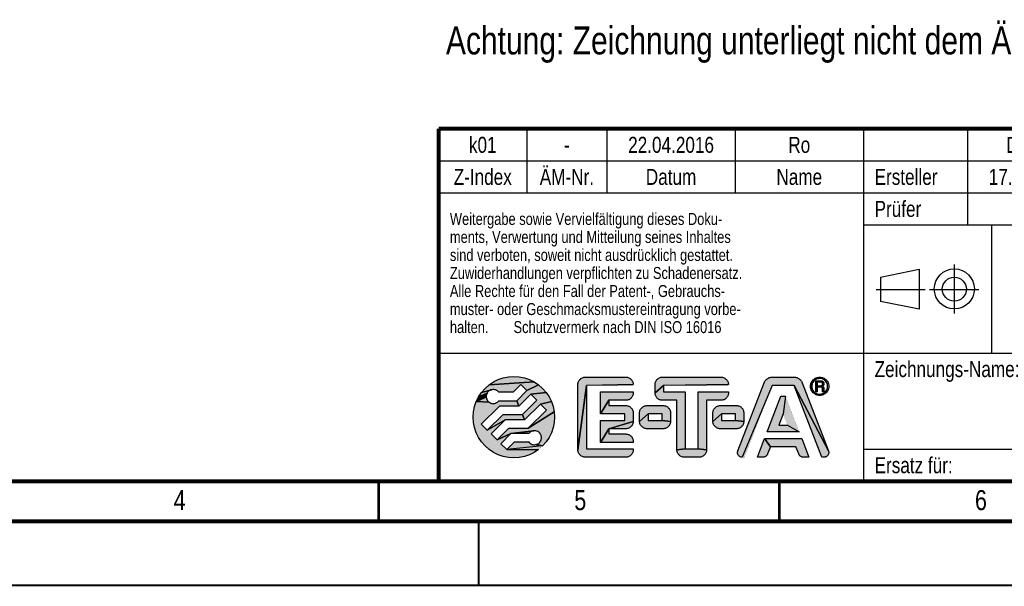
# Model space of a CAD drawing. Header units: millimetres. Extents: x 0 to 420, y 0 to 297.
# Tile 7 of 29: x 173 to 296, y 0 to 71. Entities that reach past the tile are written whole.
import ezdxf

# ---------------------------------------------------------------- set-up
doc = ezdxf.new("R2010")
doc.units = ezdxf.units.MM
doc.header["$LTSCALE"] = 23.1
doc.layers.get('0').update_dxf_attribs({"linetype": 'CONTINUOUS'})
for name, color, linetype in [('_NOTIZEN', 7, 'CONTINUOUS'), ('T-EM12D-TIO-DXF_CONTINUOUS_LINE', 7, 'CONTINUOUS'), ('T-EM12D-TIO-XXX_DXF_FORMAT', 7, 'CONTINUOUS'), ('T-EM12D-TIO-XXX_DXF_TEXT', 7, 'CONTINUOUS')]:
    doc.layers.add(name, color=color, linetype=linetype)
doc.styles.get("Standard").update_dxf_attribs({"font": 'txt', "width": 0.8})

# ---------------------------------------------------------------- blocks, each defined once
blk = doc.blocks.new('PROJEKTIONSMETHODE_BL0', base_point=(286, 37))
at = {"layer": 'T-EM12D-TIO-DXF_CONTINUOUS_LINE', "color": 5, "linetype": 'Continuous'}
for p, q in [((280.15, 38.46), (284.98, 39.46)), ((284.98, 39.46), (284.98, 34.5)), ((280.15, 38.46), (280.15, 35.45)), ((284.98, 34.5), (280.15, 35.45))]:
    blk.add_line(p, q, dxfattribs=at)
at = {"layer": 'T-EM12D-TIO-DXF_CONTINUOUS_LINE', "color": 9, "linetype": 'Continuous'}
for p, q in [((289.34, 40.05), (289.34, 33.95)), ((279.61, 36.95), (285.7, 36.95)), ((286.25, 36.95), (292.39, 36.95))]:
    blk.add_line(p, q, dxfattribs=at)
at = {"layer": 'T-EM12D-TIO-DXF_CONTINUOUS_LINE', "color": 5, "linetype": 'Continuous'}
for centre, radius in [((289.35, 37.01), 2.5), ((289.35, 36.98), 1.5)]:
    blk.add_circle(centre, radius, dxfattribs=at)
blk = doc.blocks.new('FRM-LOGO_BL3', base_point=(251.5, 21))
at = {"layer": 'T-EM12D-TIO-DXF_CONTINUOUS_LINE', "linetype": 'Continuous', "true_color": 0x0ba1e2}
for points in [[(234.38, 26.08), (235.04, 26.04), (235.69, 25.91), (236.32, 25.69), (236.92, 25.4), (231.29, 25.03), (231.84, 25.4), (232.43, 25.69), (233.06, 25.91), (233.72, 26.04)], [(243.21, 25.99), (243.3, 26), (248.35, 26), (248.45, 25.99), (248.55, 25.98), (248.64, 25.95), (248.73, 25.92), (248.82, 25.88), (248.9, 25.82), (248.97, 25.76), (249.04, 25.69), (249.1, 25.62), (249.16, 25.54), (249.2, 25.45), (249.23, 25.36), (249.26, 25.27), (249.27, 25.17), (249.28, 25.07), (243.43, 24.95), (242.38, 16.92), (242.38, 25.07), (242.38, 25.17), (242.4, 25.27), (242.42, 25.36), (242.46, 25.45), (242.5, 25.54), (242.56, 25.62), (242.62, 25.69), (242.69, 25.76), (242.76, 25.82), (242.84, 25.88), (242.93, 25.92), (243.02, 25.95), (243.11, 25.98)], [(252.83, 25.99), (252.93, 26), (260.23, 26), (260.33, 25.99), (260.42, 25.98), (260.51, 25.95), (260.61, 25.92), (260.69, 25.88), (260.77, 25.82), (260.85, 25.76), (260.92, 25.69), (260.98, 25.62), (261.03, 25.54), (261.07, 25.45), (261.11, 25.36), (261.13, 25.27), (261.15, 25.17), (261.15, 25.07), (253.05, 24.95), (252, 24.02), (252, 25.07), (252.01, 25.17), (252.02, 25.27), (252.05, 25.36), (252.08, 25.45), (252.13, 25.54), (252.18, 25.62), (252.24, 25.69), (252.31, 25.76), (252.39, 25.82), (252.47, 25.88), (252.55, 25.92), (252.64, 25.95), (252.74, 25.98)], [(266.55, 26), (266.65, 26), (269.32, 26), (269.43, 26), (269.53, 25.98), (269.63, 25.96), (269.72, 25.93), (269.82, 25.88), (269.9, 25.83), (269.99, 25.78), (270.07, 25.71), (270.14, 25.64), (270.2, 25.56), (270.26, 25.48), (270.31, 25.39), (270.35, 25.3), (273.64, 16.78), (269.36, 24.95), (266.62, 24.95), (262.88, 16), (262.81, 16), (262.75, 16.01), (262.68, 16.03), (262.62, 16.06), (262.57, 16.09), (262.51, 16.13), (262.47, 16.17), (262.42, 16.22), (262.39, 16.28), (262.35, 16.34), (262.33, 16.4), (262.31, 16.46), (262.3, 16.52), (262.3, 16.59), (262.31, 16.66), (262.32, 16.72), (262.34, 16.78), (265.63, 25.3), (265.67, 25.39), (265.72, 25.48), (265.78, 25.56), (265.84, 25.64), (265.91, 25.71), (265.99, 25.78), (266.07, 25.83), (266.16, 25.88), (266.26, 25.93), (266.35, 25.96), (266.45, 25.98)], [(272.17, 25.76), (272.05, 25.71), (271.95, 25.64), (271.85, 25.55), (271.55, 25.43), (271.64, 25.55), (271.74, 25.66), (271.85, 25.76), (272.42, 25.83), (272.29, 25.81)], [(272.55, 26), (272.7, 25.99), (272.85, 25.96), (272.99, 25.91), (273.12, 25.85), (273.25, 25.76), (273.36, 25.66), (273.46, 25.55), (273.55, 25.43), (273.61, 25.29), (273.66, 25.15), (273.69, 25), (273.7, 24.85), (273.69, 24.7), (273.66, 24.55), (273.61, 24.41), (273.55, 24.28), (273.46, 24.15), (273.36, 24.04), (273.25, 23.94), (272.81, 23.89), (272.93, 23.94), (273.04, 23.99), (273.15, 24.06), (273.25, 24.15), (273.33, 24.25), (273.41, 24.35), (273.46, 24.47), (273.51, 24.59), (273.53, 24.72), (273.54, 24.85), (273.53, 24.98), (273.51, 25.11), (273.46, 25.23), (273.41, 25.34), (273.33, 25.45), (273.25, 25.55), (273.15, 25.64), (273.04, 25.71), (272.93, 25.76), (272.81, 25.81), (272.68, 25.83), (272.55, 25.84), (272.42, 25.83), (271.85, 25.76), (271.97, 25.85), (272.11, 25.91), (272.25, 25.96), (272.4, 25.99)], [(235.27, 25.06), (234.31, 24.1), (232.5, 24.1), (232.42, 24.19), (232.33, 24.28), (232.22, 24.34), (232.11, 24.4), (231.99, 24.43), (231.87, 24.45), (231.74, 24.45), (231.62, 24.43), (230.35, 24.09), (230.79, 24.59), (231.29, 25.03), (236.92, 25.4), (237.47, 25.03), (236.01, 24.32)], [(237.97, 24.59), (238.41, 24.09), (236.48, 23.85), (235.02, 22.38), (234.74, 23.05), (236.01, 24.32), (237.47, 25.03)], [(249.28, 17.05), (249.28, 16.92), (249.27, 16.83), (249.26, 16.73), (249.23, 16.64), (249.2, 16.55), (249.16, 16.46), (249.1, 16.38), (249.04, 16.31), (248.97, 16.24), (248.9, 16.18), (248.82, 16.12), (248.73, 16.08), (248.64, 16.05), (248.55, 16.02), (248.45, 16.01), (248.35, 16), (243.3, 16), (243.21, 16.01), (243.11, 16.02), (243.02, 16.05), (242.93, 16.08), (242.84, 16.12), (242.76, 16.18), (242.69, 16.24), (242.62, 16.31), (242.56, 16.38), (242.5, 16.46), (242.46, 16.55), (242.42, 16.64), (242.4, 16.73), (242.38, 16.83), (242.38, 16.92), (243.43, 24.95), (243.43, 17.05)], [(255.78, 24.15), (255.78, 17.05), (254.73, 16.92), (254.73, 23.1), (252.93, 23.1), (252.83, 23.11), (252.74, 23.12), (252.64, 23.15), (252.55, 23.18), (252.47, 23.22), (252.39, 23.28), (252.31, 23.34), (252.24, 23.41), (252.18, 23.48), (252.13, 23.56), (252.08, 23.65), (252.05, 23.74), (252.02, 23.83), (252.01, 23.93), (252, 24.02), (253.05, 24.95), (253.05, 24.15)], [(273.17, 16), (273.1, 16), (272.81, 16), (269.36, 24.95), (273.64, 16.78), (273.66, 16.72), (273.67, 16.66), (273.68, 16.59), (273.67, 16.52), (273.66, 16.46), (273.65, 16.4), (273.62, 16.34), (273.59, 16.28), (273.56, 16.22), (273.51, 16.17), (273.46, 16.13), (273.41, 16.09), (273.35, 16.06), (273.29, 16.03), (273.23, 16.01)], [(271.76, 25.45), (271.69, 25.34), (271.63, 25.23), (271.59, 25.11), (271.57, 24.98), (271.56, 24.85), (271.41, 24.7), (271.4, 24.85), (271.41, 25), (271.44, 25.15), (271.49, 25.29), (271.55, 25.43), (271.85, 25.55)], [(271.57, 24.72), (271.59, 24.59), (271.63, 24.47), (271.69, 24.35), (271.76, 24.25), (271.64, 24.15), (271.55, 24.28), (271.49, 24.41), (271.44, 24.55), (271.41, 24.7), (271.56, 24.85)], [(272.23, 25.38), (272.05, 24.16), (272.05, 25.54), (272.71, 25.54), (272.76, 25.54), (272.8, 25.53), (272.85, 25.51), (272.89, 25.49), (272.94, 25.46), (272.97, 25.43), (273, 25.4), (273.03, 25.35), (273.05, 25.31), (273.07, 25.27), (273.08, 25.22), (273.09, 25.17), (273.08, 25.12), (273.07, 25.07), (273.06, 25.02), (273.04, 24.98), (273.01, 24.94), (272.98, 24.9), (272.71, 24.91), (272.74, 24.92), (272.76, 24.93), (272.79, 24.94), (272.82, 24.96), (272.84, 24.98), (272.86, 25), (272.88, 25.03), (272.89, 25.06), (272.9, 25.09), (272.91, 25.12), (272.91, 25.15), (272.91, 25.18), (272.9, 25.21), (272.89, 25.24), (272.88, 25.26), (272.86, 25.29), (272.84, 25.31), (272.82, 25.33), (272.79, 25.35), (272.76, 25.36), (272.74, 25.37), (272.71, 25.38), (272.68, 25.38)], [(272.68, 24.91), (272.71, 24.91), (272.98, 24.9), (272.23, 24.75), (272.23, 24.16), (272.05, 24.16), (272.23, 25.38), (272.23, 24.91)], [(272.23, 24.75), (272.98, 24.9), (272.95, 24.87), (272.91, 24.84), (272.92, 24.83), (272.94, 24.82), (272.96, 24.81), (272.98, 24.79), (272.99, 24.78), (273.01, 24.76), (273.02, 24.75), (273.03, 24.73), (273.04, 24.71), (273.05, 24.69), (273.05, 24.67), (273.06, 24.64), (273.06, 24.62), (273.07, 24.29), (273.07, 24.28), (272.9, 24.27), (272.9, 24.29), (272.88, 24.57), (272.88, 24.59), (272.88, 24.61), (272.87, 24.63), (272.87, 24.64), (272.86, 24.66), (272.85, 24.68), (272.83, 24.69), (272.82, 24.71), (272.8, 24.72), (272.79, 24.73), (272.77, 24.74), (272.75, 24.74), (272.73, 24.75), (272.71, 24.75), (272.69, 24.75)], [(230.93, 23.64), (230.93, 23.51), (229.69, 22.94), (229.98, 23.54), (231.04, 23.99), (230.98, 23.88), (230.95, 23.76)], [(231.19, 22.96), (231.28, 22.87), (229.69, 22.94), (230.93, 23.51), (230.95, 23.39), (230.98, 23.27), (231.04, 23.16), (231.1, 23.05)], [(231.1, 24.1), (231.04, 23.99), (229.98, 23.54), (230.35, 24.09), (231.62, 24.43), (231.5, 24.39), (231.38, 24.34), (231.28, 24.28), (231.19, 24.19)], [(238.41, 24.09), (238.78, 23.54), (239.07, 22.94), (237.7, 22.63), (235.73, 20.67), (235.45, 21.33), (237.23, 23.1), (236.48, 23.85)], [(248.45, 23.11), (248.35, 23.1), (246.23, 23.1), (245.18, 21.4), (245.18, 24.15), (249.28, 24.15), (249.28, 24.02), (249.27, 23.93), (249.26, 23.83), (249.23, 23.74), (249.2, 23.65), (249.16, 23.56), (249.1, 23.48), (249.04, 23.41), (248.97, 23.34), (248.9, 23.28), (248.82, 23.22), (248.73, 23.18), (248.64, 23.15), (248.55, 23.12)], [(260.33, 23.11), (260.23, 23.1), (258.43, 23.1), (258.43, 16.92), (257.38, 17.05), (257.38, 24.15), (261.15, 24.15), (261.15, 24.02), (261.15, 23.93), (261.13, 23.83), (261.11, 23.74), (261.07, 23.65), (261.03, 23.56), (260.98, 23.48), (260.92, 23.41), (260.85, 23.34), (260.77, 23.28), (260.69, 23.22), (260.61, 23.18), (260.51, 23.15), (260.42, 23.12)], [(268.54, 20), (269.99, 19.15), (265.99, 19.15), (267.71, 23.6), (268.27, 23.6), (267.99, 21.42), (267.44, 20)], [(271.85, 24.15), (271.95, 24.06), (272.05, 23.99), (272.17, 23.94), (271.97, 23.85), (271.85, 23.94), (271.74, 24.04), (271.64, 24.15), (271.76, 24.25)], [(272.55, 23.86), (272.68, 23.87), (273.25, 23.94), (273.12, 23.85), (272.99, 23.79), (272.85, 23.74), (272.7, 23.71), (272.55, 23.7), (272.4, 23.71), (272.25, 23.74), (272.11, 23.79), (271.97, 23.85), (272.17, 23.94), (272.29, 23.89), (272.42, 23.87)], [(273.08, 24.27), (273.08, 24.26), (272.9, 24.24), (272.9, 24.27), (273.07, 24.28)], [(273.08, 24.25), (273.09, 24.24), (272.9, 24.22), (272.9, 24.24), (273.08, 24.26)], [(273.1, 24.23), (273.1, 24.22), (272.91, 24.2), (272.9, 24.22), (273.09, 24.24), (273.09, 24.24)], [(273.12, 24.21), (273.12, 24.2), (272.91, 24.18), (272.91, 24.2), (273.1, 24.22), (273.11, 24.21)], [(273.14, 24.19), (273.14, 24.16), (272.92, 24.16), (272.91, 24.18), (273.12, 24.2), (273.13, 24.2)], [(232.42, 22.96), (232.5, 23.05), (234.74, 23.05), (235.02, 22.38), (232.59, 22.38), (230.32, 20.11), (231.06, 19.37), (233.3, 20.67), (231.53, 18.9), (232.28, 18.15), (234.01, 18.95), (232.75, 17.68), (233.49, 16.94), (237.47, 16.97), (236.92, 16.6), (236.32, 16.31), (235.69, 16.09), (235.04, 15.96), (234.38, 15.92), (233.72, 15.96), (233.06, 16.09), (232.43, 16.31), (231.84, 16.6), (231.29, 16.97), (230.79, 17.41), (230.35, 17.91), (229.98, 18.46), (229.69, 19.06), (229.47, 19.69), (229.34, 20.34), (229.3, 21), (229.34, 21.66), (229.47, 22.31), (229.69, 22.94), (231.28, 22.87), (231.38, 22.81), (231.5, 22.76), (231.62, 22.72), (231.74, 22.7), (231.87, 22.7), (231.99, 22.72), (232.11, 22.75), (232.22, 22.81), (232.33, 22.87)], [(239.07, 22.94), (239.29, 22.31), (239.42, 21.66), (236.17, 19.62), (238.44, 21.89), (237.7, 22.63)], [(249.28, 21.52), (249.28, 20.47), (246.23, 19.55), (245.18, 17.85), (245.18, 20.6), (248.23, 20.6), (248.23, 21.4), (245.18, 21.4), (246.23, 23.1), (246.23, 22.45), (248.35, 22.45), (248.45, 22.44), (248.55, 22.43), (248.64, 22.4), (248.73, 22.37), (248.82, 22.33), (248.9, 22.27), (248.97, 22.21), (249.04, 22.14), (249.1, 22.07), (249.16, 21.99), (249.2, 21.9), (249.23, 21.81), (249.26, 21.72), (249.27, 21.62)], [(250.91, 22.44), (251, 22.45), (253, 22.45), (253.1, 22.44), (253.2, 22.43), (253.29, 22.4), (253.38, 22.37), (253.47, 22.33), (253.55, 22.27), (253.62, 22.21), (253.69, 22.14), (253.75, 22.07), (253.81, 21.99), (253.85, 21.9), (253.88, 21.81), (253.91, 21.72), (253.92, 21.62), (253.93, 21.52), (253.93, 20.47), (252.88, 20.6), (252.88, 21.4), (251.13, 21.4), (250.08, 20.47), (250.08, 21.52), (250.08, 21.62), (250.1, 21.72), (250.12, 21.81), (250.16, 21.9), (250.2, 21.99), (250.26, 22.07), (250.32, 22.14), (250.39, 22.21), (250.46, 22.27), (250.54, 22.33), (250.63, 22.37), (250.72, 22.4), (250.81, 22.43)], [(260.06, 22.44), (260.15, 22.45), (262.15, 22.45), (262.25, 22.44), (262.35, 22.43), (262.44, 22.4), (262.53, 22.37), (262.62, 22.33), (262.7, 22.27), (262.77, 22.21), (262.84, 22.14), (262.9, 22.07), (262.96, 21.99), (263, 21.9), (263.03, 21.81), (263.06, 21.72), (263.07, 21.62), (263.08, 21.52), (263.08, 20.47), (262.03, 20.6), (262.03, 21.4), (260.28, 21.4), (259.23, 20.47), (259.23, 21.52), (259.23, 21.62), (259.25, 21.72), (259.27, 21.81), (259.31, 21.9), (259.35, 21.99), (259.41, 22.07), (259.47, 22.14), (259.54, 22.21), (259.61, 22.27), (259.69, 22.33), (259.78, 22.37), (259.87, 22.4), (259.96, 22.43)], [(233.3, 20.67), (231.06, 19.37), (233.03, 21.33), (235.45, 21.33), (235.73, 20.67)], [(239.29, 19.69), (239.07, 19.06), (238.78, 18.46), (238.41, 17.91), (237.97, 17.41), (237.14, 17.57), (237.26, 17.61), (237.37, 17.66), (237.48, 17.72), (237.57, 17.81), (237.65, 17.9), (237.72, 18.01), (237.77, 18.12), (237.81, 18.24), (237.83, 18.36), (237.83, 18.49), (237.81, 18.61), (237.77, 18.73), (237.72, 18.84), (237.65, 18.95), (237.57, 19.04), (237.48, 19.13), (237.37, 19.19), (237.26, 19.24), (237.14, 19.28), (237.02, 19.3), (236.89, 19.3), (234.01, 18.95), (232.28, 18.15), (233.74, 19.62), (236.17, 19.62), (239.42, 21.66), (239.46, 21), (239.42, 20.34)], [(252.88, 20.6), (253.93, 20.47), (253.92, 20.38), (253.91, 20.28), (253.88, 20.19), (253.85, 20.1), (253.81, 20.01), (253.75, 19.93), (253.69, 19.86), (253.62, 19.79), (253.55, 19.73), (253.47, 19.67), (253.38, 19.63), (253.29, 19.6), (253.2, 19.57), (253.1, 19.56), (253, 19.55), (251, 19.55), (250.91, 19.56), (250.81, 19.57), (250.72, 19.6), (250.63, 19.63), (250.54, 19.67), (250.46, 19.73), (250.39, 19.79), (250.32, 19.86), (250.26, 19.93), (250.2, 20.01), (250.16, 20.1), (250.12, 20.19), (250.1, 20.28), (250.08, 20.38), (250.08, 20.47), (251.13, 21.4), (251.13, 20.6)], [(262.03, 20.6), (263.08, 20.47), (263.07, 20.38), (263.06, 20.28), (263.03, 20.19), (263, 20.1), (262.96, 20.01), (262.9, 19.93), (262.84, 19.86), (262.77, 19.79), (262.7, 19.73), (262.62, 19.67), (262.53, 19.63), (262.44, 19.6), (262.35, 19.57), (262.25, 19.56), (262.15, 19.55), (260.15, 19.55), (260.06, 19.56), (259.96, 19.57), (259.87, 19.6), (259.78, 19.63), (259.69, 19.67), (259.61, 19.73), (259.54, 19.79), (259.47, 19.86), (259.41, 19.93), (259.35, 20.01), (259.31, 20.1), (259.27, 20.19), (259.25, 20.28), (259.23, 20.38), (259.23, 20.47), (260.28, 21.4), (260.28, 20.6)], [(248.45, 19.56), (248.35, 19.55), (246.23, 19.55), (249.28, 20.47), (249.27, 20.38), (249.26, 20.28), (249.23, 20.19), (249.2, 20.1), (249.16, 20.01), (249.1, 19.93), (249.04, 19.86), (248.97, 19.79), (248.9, 19.73), (248.82, 19.67), (248.73, 19.63), (248.64, 19.6), (248.55, 19.57)], [(236.34, 19.04), (236.25, 18.95), (234.01, 18.95), (236.89, 19.3), (236.77, 19.28), (236.65, 19.25), (236.54, 19.19), (236.43, 19.13)], [(249.28, 17.98), (249.28, 17.85), (245.18, 17.85), (246.23, 19.55), (246.23, 18.9), (248.35, 18.9), (248.45, 18.89), (248.55, 18.88), (248.64, 18.85), (248.73, 18.82), (248.82, 18.78), (248.9, 18.72), (248.97, 18.66), (249.04, 18.59), (249.1, 18.52), (249.16, 18.44), (249.2, 18.35), (249.23, 18.26), (249.26, 18.17), (249.27, 18.07)], [(236.89, 17.55), (237.02, 17.55), (237.14, 17.57), (237.97, 17.41), (233.49, 16.94), (234.45, 17.9), (236.25, 17.9), (236.34, 17.81), (236.43, 17.72), (236.54, 17.66), (236.65, 17.6), (236.77, 17.57)], [(265.53, 16), (265.47, 16), (264.77, 16), (265.68, 18.35), (266.4, 17.3), (266.05, 16.4), (266.03, 16.35), (266, 16.3), (265.97, 16.25), (265.93, 16.2), (265.89, 16.16), (265.85, 16.13), (265.8, 16.09), (265.75, 16.07), (265.7, 16.04), (265.64, 16.02), (265.58, 16.01)], [(270.3, 18.35), (271.21, 16), (270.51, 16), (270.45, 16), (270.39, 16.01), (270.34, 16.02), (270.28, 16.04), (270.23, 16.07), (270.18, 16.09), (270.13, 16.13), (270.09, 16.16), (270.05, 16.2), (270.01, 16.25), (269.98, 16.3), (269.95, 16.35), (269.93, 16.4), (269.58, 17.3), (266.4, 17.3), (265.68, 18.35)], [(257.38, 17.05), (258.43, 16.92), (258.42, 16.83), (258.41, 16.73), (258.38, 16.64), (258.35, 16.55), (258.31, 16.46), (258.25, 16.38), (258.19, 16.31), (258.12, 16.24), (258.05, 16.18), (257.97, 16.12), (257.88, 16.08), (257.79, 16.05), (257.7, 16.02), (257.6, 16.01), (257.5, 16), (255.65, 16), (255.56, 16.01), (255.46, 16.02), (255.37, 16.05), (255.28, 16.08), (255.19, 16.12), (255.11, 16.18), (255.04, 16.24), (254.97, 16.31), (254.91, 16.38), (254.85, 16.46), (254.81, 16.55), (254.77, 16.64), (254.75, 16.73), (254.73, 16.83), (254.73, 16.92), (255.78, 17.05)]]:
    blk.add_hatch(color=142, dxfattribs=at).paths.add_polyline_path(points)
at = {"layer": 'T-EM12D-TIO-DXF_CONTINUOUS_LINE', "color": 142, "linetype": 'Continuous', "true_color": 0x0ba1e2, "const_width": 0.01}
for points in [[(239.46, 21, 1), (229.3, 21)], [(243.3, 26, 0.414214), (242.38, 25.07)], [(249.28, 25.07, 0.414214), (248.35, 26)], [(252.93, 26, 0.414214), (252, 25.07)], [(261.15, 25.07, 0.414214), (260.23, 26)], [(266.65, 26, 0.309998), (265.63, 25.3)], [(270.35, 25.3, 0.309998), (269.32, 26)], [(273.7, 24.85, 1), (271.4, 24.85)], [(273.54, 24.85, 1), (271.56, 24.85)], [(271.4, 24.85, 1), (273.7, 24.85)], [(271.56, 24.85, 1), (273.54, 24.85)], [(272.68, 24.91, 1), (272.68, 25.38)], [(272.88, 24.57, 0.401491), (272.69, 24.75)], [(272.91, 24.84, 0.756108), (272.71, 25.54)], [(273.06, 24.62, 0.294001), (272.91, 24.84)], [(232.5, 24.1, 3), (232.5, 23.05)], [(248.35, 23.1, 0.414214), (249.28, 24.02)], [(252, 24.02, 0.414214), (252.93, 23.1)], [(260.23, 23.1, 0.414214), (261.15, 24.02)], [(272.9, 24.29, 0.068239), (272.92, 24.16)], [(273.07, 24.29, 0.281712), (273.14, 24.19)], [(249.28, 21.52, 0.414214), (248.35, 22.45)], [(251, 22.45, 0.414214), (250.08, 21.52)], [(253.93, 21.52, 0.414214), (253, 22.45)], [(260.15, 22.45, 0.414214), (259.23, 21.52)], [(263.08, 21.52, 0.414214), (262.15, 22.45)], [(229.3, 21, 1), (239.46, 21)], [(248.35, 19.55, 0.414214), (249.28, 20.47)], [(250.08, 20.47, 0.414214), (251, 19.55)], [(253, 19.55, 0.414214), (253.93, 20.47)], [(259.23, 20.47, 0.414214), (260.15, 19.55)], [(262.15, 19.55, 0.414214), (263.08, 20.47)], [(236.25, 17.9, 3), (236.25, 18.95)], [(249.28, 17.98, 0.414214), (248.35, 18.9)], [(242.38, 16.92, 0.414214), (243.3, 16)], [(248.35, 16, 0.414214), (249.28, 16.92)], [(254.73, 16.92, 0.414214), (255.65, 16)], [(257.5, 16, 0.414214), (258.43, 16.92)], [(262.34, 16.78, 0.526719), (262.88, 16)], [(265.47, 16, 0.309998), (266.05, 16.4)], [(269.93, 16.4, 0.309998), (270.51, 16)], [(273.1, 16, 0.526719), (273.64, 16.78)]]:
    blk.add_lwpolyline(points, format="xyb", dxfattribs=at)
at = {"layer": 'T-EM12D-TIO-DXF_CONTINUOUS_LINE', "color": 142, "linetype": 'Continuous', "true_color": 0x0ba1e2}
for points in [[(234.38, 26.08), (235.04, 26.04), (235.69, 25.91), (236.32, 25.69), (236.92, 25.4), (231.29, 25.03), (231.84, 25.4), (232.43, 25.69), (233.06, 25.91), (233.72, 26.04), (234.38, 26.08)], [(243.21, 25.99), (243.3, 26), (248.35, 26), (248.45, 25.99), (248.55, 25.98), (248.64, 25.95), (248.73, 25.92), (248.82, 25.88), (248.9, 25.82), (248.97, 25.76), (249.04, 25.69), (249.1, 25.62), (249.16, 25.54), (249.2, 25.45), (249.23, 25.36), (249.26, 25.27), (249.27, 25.17), (249.28, 25.07), (243.43, 24.95), (242.38, 16.92), (242.38, 25.07), (242.38, 25.17), (242.4, 25.27), (242.42, 25.36), (242.46, 25.45), (242.5, 25.54), (242.56, 25.62), (242.62, 25.69), (242.69, 25.76), (242.76, 25.82), (242.84, 25.88), (242.93, 25.92), (243.02, 25.95), (243.11, 25.98), (243.21, 25.99)], [(252.83, 25.99), (252.93, 26), (260.23, 26), (260.33, 25.99), (260.42, 25.98), (260.51, 25.95), (260.61, 25.92), (260.69, 25.88), (260.77, 25.82), (260.85, 25.76), (260.92, 25.69), (260.98, 25.62), (261.03, 25.54), (261.07, 25.45), (261.11, 25.36), (261.13, 25.27), (261.15, 25.17), (261.15, 25.07), (253.05, 24.95), (252, 24.02), (252, 25.07), (252.01, 25.17), (252.02, 25.27), (252.05, 25.36), (252.08, 25.45), (252.13, 25.54), (252.18, 25.62), (252.24, 25.69), (252.31, 25.76), (252.39, 25.82), (252.47, 25.88), (252.55, 25.92), (252.64, 25.95), (252.74, 25.98), (252.83, 25.99)], [(266.55, 26), (266.65, 26), (269.32, 26), (269.43, 26), (269.53, 25.98), (269.63, 25.96), (269.72, 25.93), (269.82, 25.88), (269.9, 25.83), (269.99, 25.78), (270.07, 25.71), (270.14, 25.64), (270.2, 25.56), (270.26, 25.48), (270.31, 25.39), (270.35, 25.3), (273.64, 16.78), (269.36, 24.95), (266.62, 24.95), (262.88, 16), (262.81, 16), (262.75, 16.01), (262.68, 16.03), (262.62, 16.06), (262.57, 16.09), (262.51, 16.13), (262.47, 16.17), (262.42, 16.22), (262.39, 16.28), (262.35, 16.34), (262.33, 16.4), (262.31, 16.46), (262.3, 16.52), (262.3, 16.59), (262.31, 16.66), (262.32, 16.72), (262.34, 16.78), (265.63, 25.3), (265.67, 25.39), (265.72, 25.48), (265.78, 25.56), (265.84, 25.64), (265.91, 25.71), (265.99, 25.78), (266.07, 25.83), (266.16, 25.88), (266.26, 25.93), (266.35, 25.96), (266.45, 25.98), (266.55, 26)], [(272.17, 25.76), (272.05, 25.71), (271.95, 25.64), (271.85, 25.55), (271.55, 25.43), (271.64, 25.55), (271.74, 25.66), (271.85, 25.76), (272.42, 25.83), (272.29, 25.81), (272.17, 25.76)], [(272.55, 26), (272.7, 25.99), (272.85, 25.96), (272.99, 25.91), (273.12, 25.85), (273.25, 25.76), (273.36, 25.66), (273.46, 25.55), (273.55, 25.43), (273.61, 25.29), (273.66, 25.15), (273.69, 25), (273.7, 24.85), (273.69, 24.7), (273.66, 24.55), (273.61, 24.41), (273.55, 24.28), (273.46, 24.15), (273.36, 24.04), (273.25, 23.94), (272.81, 23.89), (272.93, 23.94), (273.04, 23.99), (273.15, 24.06), (273.25, 24.15), (273.33, 24.25), (273.41, 24.35), (273.46, 24.47), (273.51, 24.59), (273.53, 24.72), (273.54, 24.85), (273.53, 24.98), (273.51, 25.11), (273.46, 25.23), (273.41, 25.34), (273.33, 25.45), (273.25, 25.55), (273.15, 25.64), (273.04, 25.71), (272.93, 25.76), (272.81, 25.81), (272.68, 25.83), (272.55, 25.84), (272.42, 25.83), (271.85, 25.76), (271.97, 25.85), (272.11, 25.91), (272.25, 25.96), (272.4, 25.99), (272.55, 26)], [(235.27, 25.06), (234.31, 24.1), (232.5, 24.1), (232.42, 24.19), (232.33, 24.28), (232.22, 24.34), (232.11, 24.4), (231.99, 24.43), (231.87, 24.45), (231.74, 24.45), (231.62, 24.43), (230.35, 24.09), (230.79, 24.59), (231.29, 25.03), (236.92, 25.4), (237.47, 25.03), (236.01, 24.32), (235.27, 25.06)], [(237.97, 24.59), (238.41, 24.09), (236.48, 23.85), (235.02, 22.38), (234.74, 23.05), (236.01, 24.32), (237.47, 25.03), (237.97, 24.59)], [(249.28, 17.05), (249.28, 16.92), (249.27, 16.83), (249.26, 16.73), (249.23, 16.64), (249.2, 16.55), (249.16, 16.46), (249.1, 16.38), (249.04, 16.31), (248.97, 16.24), (248.9, 16.18), (248.82, 16.12), (248.73, 16.08), (248.64, 16.05), (248.55, 16.02), (248.45, 16.01), (248.35, 16), (243.3, 16), (243.21, 16.01), (243.11, 16.02), (243.02, 16.05), (242.93, 16.08), (242.84, 16.12), (242.76, 16.18), (242.69, 16.24), (242.62, 16.31), (242.56, 16.38), (242.5, 16.46), (242.46, 16.55), (242.42, 16.64), (242.4, 16.73), (242.38, 16.83), (242.38, 16.92), (243.43, 24.95), (243.43, 17.05), (249.28, 17.05)], [(255.78, 24.15), (255.78, 17.05), (254.73, 16.92), (254.73, 23.1), (252.93, 23.1), (252.83, 23.11), (252.74, 23.12), (252.64, 23.15), (252.55, 23.18), (252.47, 23.22), (252.39, 23.28), (252.31, 23.34), (252.24, 23.41), (252.18, 23.48), (252.13, 23.56), (252.08, 23.65), (252.05, 23.74), (252.02, 23.83), (252.01, 23.93), (252, 24.02), (253.05, 24.95), (253.05, 24.15), (255.78, 24.15)], [(273.17, 16), (273.1, 16), (272.81, 16), (269.36, 24.95), (273.64, 16.78), (273.66, 16.72), (273.67, 16.66), (273.68, 16.59), (273.67, 16.52), (273.66, 16.46), (273.65, 16.4), (273.62, 16.34), (273.59, 16.28), (273.56, 16.22), (273.51, 16.17), (273.46, 16.13), (273.41, 16.09), (273.35, 16.06), (273.29, 16.03), (273.23, 16.01), (273.17, 16)], [(271.76, 25.45), (271.69, 25.34), (271.63, 25.23), (271.59, 25.11), (271.57, 24.98), (271.56, 24.85), (271.41, 24.7), (271.4, 24.85), (271.41, 25), (271.44, 25.15), (271.49, 25.29), (271.55, 25.43), (271.85, 25.55), (271.76, 25.45)], [(271.57, 24.72), (271.59, 24.59), (271.63, 24.47), (271.69, 24.35), (271.76, 24.25), (271.64, 24.15), (271.55, 24.28), (271.49, 24.41), (271.44, 24.55), (271.41, 24.7), (271.56, 24.85), (271.57, 24.72)], [(272.23, 25.38), (272.05, 24.16), (272.05, 25.54), (272.71, 25.54), (272.76, 25.54), (272.8, 25.53), (272.85, 25.51), (272.89, 25.49), (272.94, 25.46), (272.97, 25.43), (273, 25.4), (273.03, 25.35), (273.05, 25.31), (273.07, 25.27), (273.08, 25.22), (273.09, 25.17), (273.08, 25.12), (273.07, 25.07), (273.06, 25.02), (273.04, 24.98), (273.01, 24.94), (272.98, 24.9), (272.71, 24.91), (272.74, 24.92), (272.76, 24.93), (272.79, 24.94), (272.82, 24.96), (272.84, 24.98), (272.86, 25), (272.88, 25.03), (272.89, 25.06), (272.9, 25.09), (272.91, 25.12), (272.91, 25.15), (272.91, 25.18), (272.9, 25.21), (272.89, 25.24), (272.88, 25.26), (272.86, 25.29), (272.84, 25.31), (272.82, 25.33), (272.79, 25.35), (272.76, 25.36), (272.74, 25.37), (272.71, 25.38), (272.68, 25.38), (272.23, 25.38)], [(272.68, 24.91), (272.71, 24.91), (272.98, 24.9), (272.23, 24.75), (272.23, 24.16), (272.05, 24.16), (272.23, 25.38), (272.23, 24.91), (272.68, 24.91)], [(272.23, 24.75), (272.98, 24.9), (272.95, 24.87), (272.91, 24.84), (272.92, 24.83), (272.94, 24.82), (272.96, 24.81), (272.98, 24.79), (272.99, 24.78), (273.01, 24.76), (273.02, 24.75), (273.03, 24.73), (273.04, 24.71), (273.05, 24.69), (273.05, 24.67), (273.06, 24.64), (273.06, 24.62), (273.07, 24.29), (273.07, 24.28), (272.9, 24.27), (272.9, 24.29), (272.88, 24.57), (272.88, 24.59), (272.88, 24.61), (272.87, 24.63), (272.87, 24.64), (272.86, 24.66), (272.85, 24.68), (272.83, 24.69), (272.82, 24.71), (272.8, 24.72), (272.79, 24.73), (272.77, 24.74), (272.75, 24.74), (272.73, 24.75), (272.71, 24.75), (272.69, 24.75), (272.23, 24.75)], [(230.93, 23.64), (230.93, 23.51), (229.69, 22.94), (229.98, 23.54), (231.04, 23.99), (230.98, 23.88), (230.95, 23.76), (230.93, 23.64)], [(231.19, 22.96), (231.28, 22.87), (229.69, 22.94), (230.93, 23.51), (230.95, 23.39), (230.98, 23.27), (231.04, 23.16), (231.1, 23.05), (231.19, 22.96)], [(231.1, 24.1), (231.04, 23.99), (229.98, 23.54), (230.35, 24.09), (231.62, 24.43), (231.5, 24.39), (231.38, 24.34), (231.28, 24.28), (231.19, 24.19), (231.1, 24.1)], [(238.41, 24.09), (238.78, 23.54), (239.07, 22.94), (237.7, 22.63), (235.73, 20.67), (235.45, 21.33), (237.23, 23.1), (236.48, 23.85), (238.41, 24.09)], [(248.45, 23.11), (248.35, 23.1), (246.23, 23.1), (245.18, 21.4), (245.18, 24.15), (249.28, 24.15), (249.28, 24.02), (249.27, 23.93), (249.26, 23.83), (249.23, 23.74), (249.2, 23.65), (249.16, 23.56), (249.1, 23.48), (249.04, 23.41), (248.97, 23.34), (248.9, 23.28), (248.82, 23.22), (248.73, 23.18), (248.64, 23.15), (248.55, 23.12), (248.45, 23.11)], [(260.33, 23.11), (260.23, 23.1), (258.43, 23.1), (258.43, 16.92), (257.38, 17.05), (257.38, 24.15), (261.15, 24.15), (261.15, 24.02), (261.15, 23.93), (261.13, 23.83), (261.11, 23.74), (261.07, 23.65), (261.03, 23.56), (260.98, 23.48), (260.92, 23.41), (260.85, 23.34), (260.77, 23.28), (260.69, 23.22), (260.61, 23.18), (260.51, 23.15), (260.42, 23.12), (260.33, 23.11)], [(268.54, 20), (269.99, 19.15), (265.99, 19.15), (267.71, 23.6), (268.27, 23.6), (267.99, 21.42), (267.44, 20), (268.54, 20)], [(271.85, 24.15), (271.95, 24.06), (272.05, 23.99), (272.17, 23.94), (271.97, 23.85), (271.85, 23.94), (271.74, 24.04), (271.64, 24.15), (271.76, 24.25), (271.85, 24.15)], [(272.55, 23.86), (272.68, 23.87), (273.25, 23.94), (273.12, 23.85), (272.99, 23.79), (272.85, 23.74), (272.7, 23.71), (272.55, 23.7), (272.4, 23.71), (272.25, 23.74), (272.11, 23.79), (271.97, 23.85), (272.17, 23.94), (272.29, 23.89), (272.42, 23.87), (272.55, 23.86)], [(273.08, 24.27), (273.08, 24.26), (272.9, 24.24), (272.9, 24.27), (273.07, 24.28), (273.08, 24.27)], [(273.08, 24.25), (273.09, 24.24), (272.9, 24.22), (272.9, 24.24), (273.08, 24.26), (273.08, 24.25)], [(273.1, 24.23), (273.1, 24.22), (272.91, 24.2), (272.9, 24.22), (273.09, 24.24), (273.09, 24.24), (273.1, 24.23)], [(273.12, 24.21), (273.12, 24.2), (272.91, 24.18), (272.91, 24.2), (273.1, 24.22), (273.11, 24.21), (273.12, 24.21)], [(273.14, 24.19), (273.14, 24.16), (272.92, 24.16), (272.91, 24.18), (273.12, 24.2), (273.13, 24.2), (273.14, 24.19)], [(232.42, 22.96), (232.5, 23.05), (234.74, 23.05), (235.02, 22.38), (232.59, 22.38), (230.32, 20.11), (231.06, 19.37), (233.3, 20.67), (231.53, 18.9), (232.28, 18.15), (234.01, 18.95), (232.75, 17.68), (233.49, 16.94), (237.47, 16.97), (236.92, 16.6), (236.32, 16.31), (235.69, 16.09), (235.04, 15.96), (234.38, 15.92), (233.72, 15.96), (233.06, 16.09), (232.43, 16.31), (231.84, 16.6), (231.29, 16.97), (230.79, 17.41), (230.35, 17.91), (229.98, 18.46), (229.69, 19.06), (229.47, 19.69), (229.34, 20.34), (229.3, 21), (229.34, 21.66), (229.47, 22.31), (229.69, 22.94), (231.28, 22.87), (231.38, 22.81), (231.5, 22.76), (231.62, 22.72), (231.74, 22.7), (231.87, 22.7), (231.99, 22.72), (232.11, 22.75), (232.22, 22.81), (232.33, 22.87), (232.42, 22.96)], [(239.07, 22.94), (239.29, 22.31), (239.42, 21.66), (236.17, 19.62), (238.44, 21.89), (237.7, 22.63), (239.07, 22.94)], [(249.28, 21.52), (249.28, 20.47), (246.23, 19.55), (245.18, 17.85), (245.18, 20.6), (248.23, 20.6), (248.23, 21.4), (245.18, 21.4), (246.23, 23.1), (246.23, 22.45), (248.35, 22.45), (248.45, 22.44), (248.55, 22.43), (248.64, 22.4), (248.73, 22.37), (248.82, 22.33), (248.9, 22.27), (248.97, 22.21), (249.04, 22.14), (249.1, 22.07), (249.16, 21.99), (249.2, 21.9), (249.23, 21.81), (249.26, 21.72), (249.27, 21.62), (249.28, 21.52)], [(250.91, 22.44), (251, 22.45), (253, 22.45), (253.1, 22.44), (253.2, 22.43), (253.29, 22.4), (253.38, 22.37), (253.47, 22.33), (253.55, 22.27), (253.62, 22.21), (253.69, 22.14), (253.75, 22.07), (253.81, 21.99), (253.85, 21.9), (253.88, 21.81), (253.91, 21.72), (253.92, 21.62), (253.93, 21.52), (253.93, 20.47), (252.88, 20.6), (252.88, 21.4), (251.13, 21.4), (250.08, 20.47), (250.08, 21.52), (250.08, 21.62), (250.1, 21.72), (250.12, 21.81), (250.16, 21.9), (250.2, 21.99), (250.26, 22.07), (250.32, 22.14), (250.39, 22.21), (250.46, 22.27), (250.54, 22.33), (250.63, 22.37), (250.72, 22.4), (250.81, 22.43), (250.91, 22.44)], [(260.06, 22.44), (260.15, 22.45), (262.15, 22.45), (262.25, 22.44), (262.35, 22.43), (262.44, 22.4), (262.53, 22.37), (262.62, 22.33), (262.7, 22.27), (262.77, 22.21), (262.84, 22.14), (262.9, 22.07), (262.96, 21.99), (263, 21.9), (263.03, 21.81), (263.06, 21.72), (263.07, 21.62), (263.08, 21.52), (263.08, 20.47), (262.03, 20.6), (262.03, 21.4), (260.28, 21.4), (259.23, 20.47), (259.23, 21.52), (259.23, 21.62), (259.25, 21.72), (259.27, 21.81), (259.31, 21.9), (259.35, 21.99), (259.41, 22.07), (259.47, 22.14), (259.54, 22.21), (259.61, 22.27), (259.69, 22.33), (259.78, 22.37), (259.87, 22.4), (259.96, 22.43), (260.06, 22.44)], [(233.3, 20.67), (231.06, 19.37), (233.03, 21.33), (235.45, 21.33), (235.73, 20.67), (233.3, 20.67)], [(239.29, 19.69), (239.07, 19.06), (238.78, 18.46), (238.41, 17.91), (237.97, 17.41), (237.14, 17.57), (237.26, 17.61), (237.37, 17.66), (237.48, 17.72), (237.57, 17.81), (237.65, 17.9), (237.72, 18.01), (237.77, 18.12), (237.81, 18.24), (237.83, 18.36), (237.83, 18.49), (237.81, 18.61), (237.77, 18.73), (237.72, 18.84), (237.65, 18.95), (237.57, 19.04), (237.48, 19.13), (237.37, 19.19), (237.26, 19.24), (237.14, 19.28), (237.02, 19.3), (236.89, 19.3), (234.01, 18.95), (232.28, 18.15), (233.74, 19.62), (236.17, 19.62), (239.42, 21.66), (239.46, 21), (239.42, 20.34), (239.29, 19.69)], [(252.88, 20.6), (253.93, 20.47), (253.92, 20.38), (253.91, 20.28), (253.88, 20.19), (253.85, 20.1), (253.81, 20.01), (253.75, 19.93), (253.69, 19.86), (253.62, 19.79), (253.55, 19.73), (253.47, 19.67), (253.38, 19.63), (253.29, 19.6), (253.2, 19.57), (253.1, 19.56), (253, 19.55), (251, 19.55), (250.91, 19.56), (250.81, 19.57), (250.72, 19.6), (250.63, 19.63), (250.54, 19.67), (250.46, 19.73), (250.39, 19.79), (250.32, 19.86), (250.26, 19.93), (250.2, 20.01), (250.16, 20.1), (250.12, 20.19), (250.1, 20.28), (250.08, 20.38), (250.08, 20.47), (251.13, 21.4), (251.13, 20.6), (252.88, 20.6)], [(262.03, 20.6), (263.08, 20.47), (263.07, 20.38), (263.06, 20.28), (263.03, 20.19), (263, 20.1), (262.96, 20.01), (262.9, 19.93), (262.84, 19.86), (262.77, 19.79), (262.7, 19.73), (262.62, 19.67), (262.53, 19.63), (262.44, 19.6), (262.35, 19.57), (262.25, 19.56), (262.15, 19.55), (260.15, 19.55), (260.06, 19.56), (259.96, 19.57), (259.87, 19.6), (259.78, 19.63), (259.69, 19.67), (259.61, 19.73), (259.54, 19.79), (259.47, 19.86), (259.41, 19.93), (259.35, 20.01), (259.31, 20.1), (259.27, 20.19), (259.25, 20.28), (259.23, 20.38), (259.23, 20.47), (260.28, 21.4), (260.28, 20.6), (262.03, 20.6)], [(248.45, 19.56), (248.35, 19.55), (246.23, 19.55), (249.28, 20.47), (249.27, 20.38), (249.26, 20.28), (249.23, 20.19), (249.2, 20.1), (249.16, 20.01), (249.1, 19.93), (249.04, 19.86), (248.97, 19.79), (248.9, 19.73), (248.82, 19.67), (248.73, 19.63), (248.64, 19.6), (248.55, 19.57), (248.45, 19.56)], [(236.34, 19.04), (236.25, 18.95), (234.01, 18.95), (236.89, 19.3), (236.77, 19.28), (236.65, 19.25), (236.54, 19.19), (236.43, 19.13), (236.34, 19.04)], [(249.28, 17.98), (249.28, 17.85), (245.18, 17.85), (246.23, 19.55), (246.23, 18.9), (248.35, 18.9), (248.45, 18.89), (248.55, 18.88), (248.64, 18.85), (248.73, 18.82), (248.82, 18.78), (248.9, 18.72), (248.97, 18.66), (249.04, 18.59), (249.1, 18.52), (249.16, 18.44), (249.2, 18.35), (249.23, 18.26), (249.26, 18.17), (249.27, 18.07), (249.28, 17.98)], [(236.89, 17.55), (237.02, 17.55), (237.14, 17.57), (237.97, 17.41), (233.49, 16.94), (234.45, 17.9), (236.25, 17.9), (236.34, 17.81), (236.43, 17.72), (236.54, 17.66), (236.65, 17.6), (236.77, 17.57), (236.89, 17.55)], [(265.53, 16), (265.47, 16), (264.77, 16), (265.68, 18.35), (266.4, 17.3), (266.05, 16.4), (266.03, 16.35), (266, 16.3), (265.97, 16.25), (265.93, 16.2), (265.89, 16.16), (265.85, 16.13), (265.8, 16.09), (265.75, 16.07), (265.7, 16.04), (265.64, 16.02), (265.58, 16.01), (265.53, 16)], [(270.3, 18.35), (271.21, 16), (270.51, 16), (270.45, 16), (270.39, 16.01), (270.34, 16.02), (270.28, 16.04), (270.23, 16.07), (270.18, 16.09), (270.13, 16.13), (270.09, 16.16), (270.05, 16.2), (270.01, 16.25), (269.98, 16.3), (269.95, 16.35), (269.93, 16.4), (269.58, 17.3), (266.4, 17.3), (265.68, 18.35), (270.3, 18.35)], [(257.38, 17.05), (258.43, 16.92), (258.42, 16.83), (258.41, 16.73), (258.38, 16.64), (258.35, 16.55), (258.31, 16.46), (258.25, 16.38), (258.19, 16.31), (258.12, 16.24), (258.05, 16.18), (257.97, 16.12), (257.88, 16.08), (257.79, 16.05), (257.7, 16.02), (257.6, 16.01), (257.5, 16), (255.65, 16), (255.56, 16.01), (255.46, 16.02), (255.37, 16.05), (255.28, 16.08), (255.19, 16.12), (255.11, 16.18), (255.04, 16.24), (254.97, 16.31), (254.91, 16.38), (254.85, 16.46), (254.81, 16.55), (254.77, 16.64), (254.75, 16.73), (254.73, 16.83), (254.73, 16.92), (255.78, 17.05), (257.38, 17.05)]]:
    blk.add_lwpolyline(points, dxfattribs=at)
at = {"layer": 'T-EM12D-TIO-DXF_CONTINUOUS_LINE', "color": 142, "linetype": 'Continuous', "true_color": 0x0ba1e2, "const_width": 0.01}
for points in [[(248.35, 26), (243.3, 26)], [(260.23, 26), (252.93, 26)], [(266.65, 26), (269.32, 26)], [(234.31, 24.1), (235.27, 25.06)], [(235.27, 25.06), (236.01, 24.32)], [(242.38, 25.07), (242.38, 16.92)], [(243.43, 24.95), (243.43, 17.05)], [(243.43, 24.95), (249.28, 24.95)], [(249.28, 24.95), (249.28, 25.07)], [(252, 25.07), (252, 24.02)], [(253.05, 24.95), (253.05, 24.15)], [(253.05, 24.95), (261.15, 24.95)], [(261.15, 24.95), (261.15, 25.07)], [(262.34, 16.78), (265.63, 25.3)], [(263.16, 16), (266.62, 24.95)], [(266.62, 24.95), (269.36, 24.95)], [(269.36, 24.95), (272.81, 16)], [(270.35, 25.3), (273.64, 16.78)], [(272.05, 25.54), (272.05, 24.16)], [(272.71, 25.54), (272.05, 25.54)], [(272.23, 24.91), (272.23, 25.38)], [(272.23, 25.38), (272.68, 25.38)], [(272.68, 24.91), (272.23, 24.91)], [(272.23, 24.16), (272.23, 24.75)], [(272.23, 24.75), (272.69, 24.75)], [(272.9, 24.29), (272.88, 24.57)], [(273.07, 24.29), (273.06, 24.62)], [(232.5, 24.1), (234.31, 24.1)], [(236.01, 24.32), (234.74, 23.05)], [(235.02, 22.38), (236.48, 23.85)], [(236.48, 23.85), (237.23, 23.1)], [(245.18, 24.15), (249.28, 24.15)], [(245.18, 21.4), (245.18, 24.15)], [(249.28, 24.02), (249.28, 24.15)], [(253.05, 24.15), (255.78, 24.15)], [(255.78, 24.15), (255.78, 17.05)], [(257.38, 24.15), (261.15, 24.15)], [(257.38, 17.05), (257.38, 24.15)], [(261.15, 24.02), (261.15, 24.15)], [(267.71, 23.6), (265.99, 19.15)], [(267.71, 23.6), (268.27, 23.6)], [(269.99, 19.15), (268.27, 23.6)], [(272.05, 24.16), (272.23, 24.16)], [(272.92, 24.16), (273.14, 24.16)], [(273.14, 24.16), (273.14, 24.19)], [(230.32, 20.11), (232.59, 22.38)], [(234.74, 23.05), (232.5, 23.05)], [(232.59, 22.38), (235.02, 22.38)], [(237.23, 23.1), (235.45, 21.33)], [(235.73, 20.67), (237.7, 22.63)], [(237.7, 22.63), (238.44, 21.89)], [(246.23, 22.45), (246.23, 23.1)], [(246.23, 23.1), (248.35, 23.1)], [(248.35, 22.45), (246.23, 22.45)], [(251, 22.45), (253, 22.45)], [(252.93, 23.1), (254.73, 23.1)], [(254.73, 23.1), (254.73, 16.92)], [(258.43, 16.92), (258.43, 23.1)], [(258.43, 23.1), (260.23, 23.1)], [(260.15, 22.45), (262.15, 22.45)], [(233.03, 21.33), (231.06, 19.37)], [(235.45, 21.33), (233.03, 21.33)], [(238.44, 21.89), (236.17, 19.62)], [(245.18, 21.4), (248.23, 21.4)], [(248.23, 21.4), (248.23, 20.6)], [(249.28, 20.47), (249.28, 21.52)], [(250.08, 20.47), (250.08, 21.52)], [(251.13, 20.6), (251.13, 21.4)], [(251.13, 21.4), (252.88, 21.4)], [(252.88, 21.4), (252.88, 20.6)], [(253.93, 21.52), (253.93, 20.47)], [(259.23, 20.47), (259.23, 21.52)], [(260.28, 20.6), (260.28, 21.4)], [(260.28, 21.4), (262.03, 21.4)], [(262.03, 21.4), (262.03, 20.6)], [(263.08, 21.52), (263.08, 20.47)], [(267.44, 20), (267.99, 21.42)], [(267.99, 21.42), (268.54, 20)], [(231.06, 19.37), (230.32, 20.11)], [(231.53, 18.9), (233.3, 20.67)], [(233.3, 20.67), (235.73, 20.67)], [(248.23, 20.6), (245.18, 20.6)], [(245.18, 17.85), (245.18, 20.6)], [(252.88, 20.6), (251.13, 20.6)], [(262.03, 20.6), (260.28, 20.6)], [(268.54, 20), (267.44, 20)], [(232.28, 18.15), (231.53, 18.9)], [(233.74, 19.62), (232.28, 18.15)], [(232.75, 17.68), (234.01, 18.95)], [(236.17, 19.62), (233.74, 19.62)], [(234.01, 18.95), (236.25, 18.95)], [(246.23, 18.9), (246.23, 19.55)], [(246.23, 19.55), (248.35, 19.55)], [(248.35, 18.9), (246.23, 18.9)], [(253, 19.55), (251, 19.55)], [(262.15, 19.55), (260.15, 19.55)], [(265.99, 19.15), (269.99, 19.15)], [(232.75, 17.68), (233.49, 16.94)], [(234.45, 17.9), (233.49, 16.94)], [(236.25, 17.9), (234.45, 17.9)], [(245.18, 17.85), (249.28, 17.85)], [(249.28, 17.85), (249.28, 17.98)], [(265.68, 18.35), (264.77, 16)], [(265.68, 18.35), (270.3, 18.35)], [(266.4, 17.3), (266.05, 16.4)], [(269.58, 17.3), (266.4, 17.3)], [(269.93, 16.4), (269.58, 17.3)], [(271.21, 16), (270.3, 18.35)], [(243.3, 16), (248.35, 16)], [(243.43, 17.05), (249.28, 17.05)], [(249.28, 16.92), (249.28, 17.05)], [(255.65, 16), (257.5, 16)], [(255.78, 17.05), (257.38, 17.05)], [(263.16, 16), (262.88, 16)], [(265.47, 16), (264.77, 16)], [(271.21, 16), (270.51, 16)], [(273.1, 16), (272.81, 16)]]:
    blk.add_lwpolyline(points, dxfattribs=at)
at = {"layer": 'T-EM12D-TIO-DXF_CONTINUOUS_LINE', "color": 142, "linetype": 'Continuous', "true_color": 0x0ba1e2}
for points in [[(249.28, 25.07), (249.28, 24.95), (243.43, 24.95)], [(261.15, 25.07), (261.15, 24.95), (253.05, 24.95)], [(266.62, 24.95), (263.16, 16), (262.88, 16)], [(267.99, 21.42), (268.27, 23.6), (268.54, 20), (269.99, 19.15)], [(272.81, 23.89), (273.25, 23.94), (272.68, 23.87)], [(237.47, 16.97), (233.49, 16.94), (237.97, 17.41)]]:
    blk.add_solid(points, dxfattribs=at)
blk = doc.blocks.new('*T9')
at = {"color": 2, "linetype": 'Continuous'}
for p, q in [((0, 0), (185, 0)), ((0, 0), (0, -44)), ((11, 0), (11, -8)), ((21, 0), (21, -8)), ((37, 0), (37, -8)), ((53, 0), (53, -44)), ((66, 0), (66, -12)), ((82, 0), (82, -12)), ((98, 0), (98, -12)), ((112, 0), (112, -12)), ((144, 0), (144, -44)), ((185, 0), (185, -44)), ((0, -4), (98, -4)), ((144, -4), (185, -4)), ((0, -8), (98, -8)), ((144, -8), (185, -8)), ((53, -12), (185, -12)), ((69, -12), (69, -28)), ((144, -16), (185, -16)), ((144, -20), (185, -20)), ((0, -28), (185, -28)), ((53, -40), (185, -40)), ((98, -40), (98, -44)), ((0, -44), (185, -44))]:
    blk.add_line(p, q, dxfattribs=at)
at = {"layer": '_NOTIZEN', "color": 5, "linetype": 'Continuous'}
for s, insert, char_height, width, attachment_point, line_spacing_factor in [('k01', (5.5, -1), 2, 8.2857, 2, 0.9), ('22.04.2016', (29, -1), 2, 28.8571, 2, 0.9), ('Ro', (45, -1), 2, 6, 2, 0.9), ('Datum', (74, -1), 2, 15.3333, 2, 0.9), ('Name', (90, -1), 2, 12.5714, 2, 0.9), ('Maßstab', (105, -1), 2, 20.5714, 2, 0.9), ('Zul. Abweichung', (128, -1), 2, 42.6667, 2, 0.9), ('Erstverw.', (145.4, -1), 2, 25.1429, 1, 0.9), ('REX-T', (164.4, -1), 2, 15.7143, 1, 0.9), ('-', (16, -1), 2, 2.8571, 2, 0.9), (':', (161.5, -1), 2, 1.4286, 2, 0.9), ('Z-Index', (5.5, -5), 2, 20, 2, 0.9), ('ÄM-Nr.', (16, -5), 2, 17.7143, 2, 0.9), ('Ersteller', (54.4, -5), 2, 22.8571, 1, 0.9), ('Datum', (29, -5), 2, 15.3333, 2, 0.9), ('Name', (45, -5), 2, 12.5714, 2, 0.9), ('17.02.2016', (74, -5), 2, 28, 2, 0.9), ('Ro', (90, -5), 2, 6, 2, 0.9), ('DIN ISO 286\\PTeil 1 \\Fgdt;{\\Fgdt;`}\\Ftxt; IT13', (128, -5.25), 2, 38.2381, 2, 1.05), ('Format', (145.4, -5), 2, 17.1429, 1, 0.9), (':', (161.5, -5), 2, 1.4286, 2, 0.9), ('A3', (164.4, -5), 2, 6.2857, 1, 0.9), ('1:1', (105, -6.5), 3, 9, 2, 0.9), ('Prüfer', (54.4, -9), 2, 16.2857, 1, 0.9), ('Entw.ph.', (145.4, -9), 2, 22.2857, 1, 0.9), (':', (161.5, -9), 2, 1.4286, 2, 0.9), ('Freigegeben', (164.4, -9), 2, 30.381, 1, 0.9), ('-', (74, -9), 2, 2.8571, 2, 0.9), ('-', (90, -9), 2, 2.8571, 2, 0.9), ('Prüf-Maß', (83.4, -13), 2, 23.4286, 1, 0.9), ('Theoretisches-Maß', (83.4, -17), 2, 48.381, 1, 0.9), ('(  )', (75.5, -21), 2, 9.7143, 2, 0.9), ('Hilfs-Maß', (83.4, -21), 2, 24.9524, 1, 0.9), ('Erstellt mit\\PPro/Engineer', (164.5, -21.5), 2, 33.4286, 2, 0.9), ('\\{  \\}', (75.5, -25), 2, 10.8571, 2, 0.9), ('Klammer-Maß  (nicht f. Neuwerkzeuge)', (83.4, -25), 2, 102.0952, 1, 0.9), ('Zeichnungs-Name:', (54.4, -29), 2, 44.6667, 1, 0.9), ('Zeichnungs-Nummer:', (145.4, -29), 2, 50.9524, 1, 0.9), ('EM12D-TIO-xxx "Dummy"', (98.5, -34.25), 3.5, 111, 2, 0.9), ('T-EM12D-TIO-XXX', (164.5, -34.5), 3, 71.2857, 2, 0.9), ('Ersatz für:', (54.4, -41), 2, 28.5714, 1, 0.9), ('Ersatz durch:', (99.4, -41), 2, 34.5714, 1, 0.9), ('Blatt:', (145.4, -41), 2, 14, 1, 0.9), ('1', (155.4, -41), 2, 2.2857, 1, 0.9), ('von:', (164.4, -41), 2, 10, 1, 0.9), (' 1', (171.4, -41), 2, 5.4286, 1, 0.9), ('-', (83.5, -41), 2, 2.8571, 2, 0.9), ('-', (131.5, -41), 2, 2.8571, 2, 0.9)]:
    blk.add_mtext(s, dxfattribs=dict(at, insert=insert, char_height=char_height, width=width, attachment_point=attachment_point, line_spacing_factor=line_spacing_factor))
at = {"layer": '_NOTIZEN', "color": 9, "linetype": 'Continuous', "insert": (1.4, -10.5), "char_height": 1.5, "width": 103.3571, "attachment_point": 1, "line_spacing_factor": 0.9}
blk.add_mtext('Weitergabe sowie Vervielfältigung dieses Doku-\\Pments, Verwertung und Mitteilung seines Inhaltes\\Psind verboten, soweit nicht ausdrücklich gestattet.\\PZuwiderhandlungen verpflichten zu Schadenersatz.\\PAlle Rechte für den Fall der Patent-, Gebrauchs-\\Pmuster- oder Geschmacksmustereintragung vorbe-\\Phalten.       Schutzvermerk nach DIN ISO 16016', dxfattribs=at)

msp = doc.modelspace()

# ---------------------------------------------------------------- linework, layer by layer
at = {"layer": 'T-EM12D-TIO-XXX_DXF_FORMAT', "color": 7, "linetype": 'Continuous'}
for points, const_width in [([(225, 57), (410, 57)], 0.5), ([(225, 13), (225, 57)], 0.5), ([(20, 13), (410, 13)], 0.5), ([(217.5, 8), (217.5, 13)], 0.35), ([(267.5, 8), (267.5, 13)], 0.35), ([(15, 8), (415, 8)], 0.5), ([(230, 8), (230, 0.0001)], 0.25)]:
    msp.add_lwpolyline(points, dxfattribs=dict(at, const_width=const_width))
at = {"layer": 'T-EM12D-TIO-XXX_DXF_FORMAT', "color": 9, "linetype": 'Continuous', "const_width": 0.25}
msp.add_lwpolyline([(0, 0), (420, 0)], dxfattribs=at)

# ---------------------------------------------------------------- block references
msp.add_blockref('*T9', (225, 57))
at = {"layer": 'T-EM12D-TIO-DXF_CONTINUOUS_LINE', "color": 2, "linetype": 'Continuous'}
for name, p in [('PROJEKTIONSMETHODE_BL0', (286, 37)), ('FRM-LOGO_BL3', (251.499, 21))]:
    msp.add_blockref(name, p, dxfattribs=at)

# ---------------------------------------------------------------- texts
at = {"layer": 'T-EM12D-TIO-XXX_DXF_FORMAT', "color": 5, "linetype": 'Continuous', "char_height": 2.5, "attachment_point": 1, "line_spacing_factor": 0.9}
for s, insert, width in [('4', (191.9276, 11.8879), 2.946429), ('5', (241.9276, 11.8879), 2.678571), ('6', (291.9276, 11.8879), 2.946429)]:
    msp.add_mtext(s, dxfattribs=dict(at, insert=insert, width=width))
at = {"layer": 'T-EM12D-TIO-XXX_DXF_TEXT', "color": 5, "linetype": 'Continuous', "insert": (225.9042, 69.7888), "char_height": 3.5, "width": 199.5, "attachment_point": 1, "line_spacing_factor": 0.9}
msp.add_mtext('Achtung: Zeichnung unterliegt nicht dem Änderungsdienst', dxfattribs=at)

doc.saveas('drawing.dxf')
